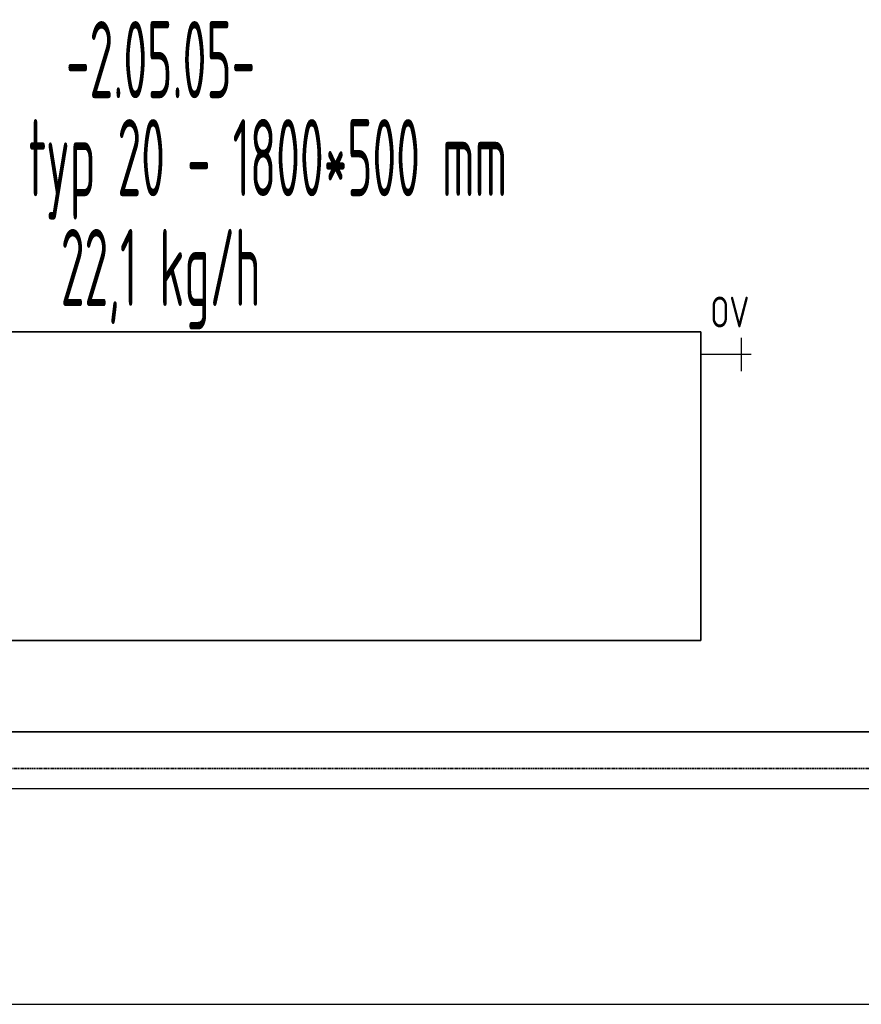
# Model space of a CAD drawing. Header units: millimetres. Extents: x -727 to 69715, y -15705 to 98123.
# Tile 246 of 256: x 50454 to 51817, y -13305 to -11709. Entities that reach past the tile are written whole.
import ezdxf
from ezdxf.enums import TextEntityAlignment as Align

# ---------------------------------------------------------------- set-up
doc = ezdxf.new("R2010")
doc.units = ezdxf.units.MM
doc.linetypes.add('VERDECKT', pattern=[9.525, 6.35, -3.175])
for name, color, linetype, lineweight in [('JS_VYT_POPIS - OBECNĚ', 7, 'Continuous', 5), ('UT_POTRUBI - PŘÍVOD', 1, 'Continuous', 35), ('UT_SCHÉMA_POPIS', 7, 'VERDECKT', 5), ('UT_SCHÉMA_SYMBOLY', 7, 'Continuous', 25), ('UT_SCHÉMA_ZPÁTEČKA', 172, 'VERDECKT', 35), ('UT_ZAŘÍZENÍ - OT', 3, 'Continuous', 35)]:
    doc.layers.add(name, color=color, linetype=linetype, lineweight=lineweight)
doc.styles.add('ISO 2.5', font='isocp.shx', dxfattribs={"width": 0.8, "height": 2.5})
doc.styles.add('VZT_POPIS', font='isocp.shx', dxfattribs={"width": 0.6, "height": 125})

msp = doc.modelspace()

# ---------------------------------------------------------------- linework, layer by layer
for p, q in [((-727.4, -12954.7), (68024.3, -12954.7)), ((-727.4, -13304.7), (68024.3, -13304.7))]:
    msp.add_line(p, q)
at = {"layer": 'UT_POTRUBI - PŘÍVOD'}
msp.add_line((54155.8, -12862.8), (48369.7, -12862.8), dxfattribs=at)
at = {"layer": 'UT_SCHÉMA_SYMBOLY'}
for p, q in [((51623.3, -12278.4), (51623.3, -12224.4)), ((51639.3, -12251.4), (51557.4, -12251.4))]:
    msp.add_line(p, q, dxfattribs=at)
at = {"layer": 'UT_SCHÉMA_ZPÁTEČKA', "ltscale": 0.3}
msp.add_line((54501.9, -12922.7), (48302.7, -12922.7), dxfattribs=at)
at = {"layer": 'UT_ZAŘÍZENÍ - OT', "linetype": 'Continuous'}
for p, q in [((51557.4, -12214.9), (49757.4, -12214.9)), ((51557.4, -12714.9), (51557.4, -12214.9)), ((49757.4, -12714.9), (51557.4, -12714.9))]:
    msp.add_line(p, q, dxfattribs=at)

# ---------------------------------------------------------------- texts
at = {"layer": 'JS_VYT_POPIS - OBECNĚ', "style": 'VZT_POPIS', "width": 0.5}
for s, p in [('-2.05.05-', (50682.4, -11773.5)), ('D-OT VK typ 20 - 1800*500 mm', (50682.4, -11932.4)), ('22,1 kg/h', (50682.4, -12110.4))]:
    msp.add_text(s, height=125, dxfattribs=at).set_placement(p, align=Align.MIDDLE_CENTER)
at = {"layer": 'UT_SCHÉMA_POPIS', "style": 'ISO 2.5', "width": 0.8}
msp.add_text('OV', height=50, dxfattribs=at).set_placement((51572.8, -12182.6), align=Align.MIDDLE_LEFT)

doc.saveas('drawing.dxf')
